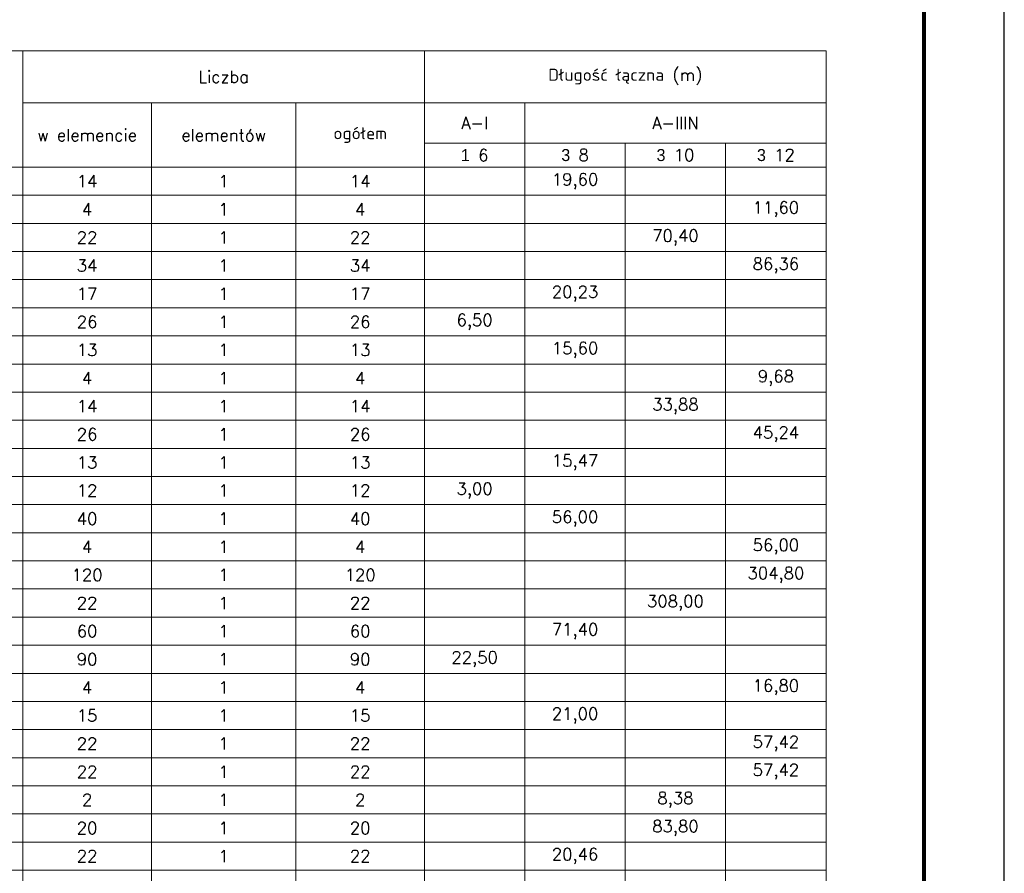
# Model space of a CAD drawing. Extents: x 253237 to 278058, y -131782 to -118389.
# Tile 22 of 23: x 274906 to 277357, y -126174 to -124049. Entities that reach past the tile are written whole.
import ezdxf

# ---------------------------------------------------------------- set-up
doc = ezdxf.new("R2010")
doc.units = 0
doc.header["$LTSCALE"] = 5
doc.header["$MEASUREMENT"] = 0
doc.layers.add('_FORMATKA', color=8, linetype='Continuous', lineweight=15, plot=False)
for name, color, linetype, lineweight in [('_RAMKA', 7, 'Continuous', 35), ('AutoCAD_Structural_Detailing_tabele zbrojenia', 7, 'Continuous', 20), ('PS_DIM', 4, 'Continuous', 13)]:
    doc.layers.add(name, color=color, linetype=linetype, lineweight=lineweight)
doc.styles.add('styl2T', font='simplex.shx', dxfattribs={"height": 30})

# ---------------------------------------------------------------- blocks, each defined once
blk = doc.blocks.new('*U16')
at = {"layer": '_FORMATKA', "lineweight": -3}
blk.add_lwpolyline([(-1200, 0), (0, 0), (0, 594), (-1200, 594)], close=True, dxfattribs=at)
at = {"layer": '_RAMKA', "lineweight": -3, "const_width": 0.5}
blk.add_lwpolyline([(-1170, 10), (-10, 10), (-10, 584), (-1170, 584)], close=True, dxfattribs=at)

msp = doc.modelspace()

# ---------------------------------------------------------------- linework, layer by layer
at = {"layer": 'AutoCAD_Structural_Detailing_tabele zbrojenia', "color": 242}
for p, q in [((273943.54, -124126.21), (276913.54, -124126.21)), ((274553.54, -124126.21), (274913.54, -124126.21)), ((274913.54, -124126.21), (274913.54, -124416.21)), ((274913.54, -124126.21), (275913.54, -124126.21)), ((274913.54, -124256.21), (274913.54, -124126.21)), ((275913.54, -124126.21), (275913.54, -124256.21)), ((275913.54, -124126.21), (276913.54, -124126.21)), ((275913.54, -124256.21), (275913.54, -124126.21)), ((276913.54, -124126.21), (276913.54, -127586.21)), ((276913.54, -124126.21), (276913.54, -124256.21)), ((275913.54, -124256.21), (274913.54, -124256.21)), ((274913.54, -124256.21), (275233.54, -124256.21)), ((274913.54, -124416.21), (274913.54, -124256.21)), ((275233.54, -124256.21), (275593.54, -124256.21)), ((275233.54, -124416.21), (275233.54, -124256.21)), ((275233.54, -124256.21), (275233.54, -124416.21)), ((275593.54, -124256.21), (275913.54, -124256.21)), ((275593.54, -124416.21), (275593.54, -124256.21)), ((275593.54, -124256.21), (275593.54, -124416.21)), ((275913.54, -124256.21), (275913.54, -124416.21)), ((276913.54, -124256.21), (275913.54, -124256.21)), ((275913.54, -124256.21), (276163.54, -124256.21)), ((275913.54, -124356.21), (275913.54, -124256.21)), ((276163.54, -124256.21), (276913.54, -124256.21)), ((276163.54, -124356.21), (276163.54, -124256.21)), ((276163.54, -124256.21), (276163.54, -124356.21)), ((276913.54, -124256.21), (276913.54, -124356.21)), ((276163.54, -124356.21), (275913.54, -124356.21)), ((275913.54, -124356.21), (276163.54, -124356.21)), ((275913.54, -124416.21), (275913.54, -124356.21)), ((276913.54, -124356.21), (276163.54, -124356.21)), ((276163.54, -124356.21), (276163.54, -124416.21)), ((276163.54, -124356.21), (276413.54, -124356.21)), ((276163.54, -124416.21), (276163.54, -124356.21)), ((276413.54, -124356.21), (276413.54, -124416.21)), ((276413.54, -124356.21), (276663.54, -124356.21)), ((276413.54, -124416.21), (276413.54, -124356.21)), ((276663.54, -124356.21), (276663.54, -124416.21)), ((276663.54, -124356.21), (276913.54, -124356.21)), ((276663.54, -124416.21), (276663.54, -124356.21)), ((276913.54, -124356.21), (276913.54, -124416.21)), ((274913.54, -124416.21), (274553.54, -124416.21)), ((274553.54, -124416.21), (274913.54, -124416.21)), ((275233.54, -124416.21), (274913.54, -124416.21)), ((274913.54, -124416.21), (274913.54, -124486.21)), ((274913.54, -124416.21), (275233.54, -124416.21)), ((274913.54, -124486.21), (274913.54, -124416.21)), ((275593.54, -124416.21), (275233.54, -124416.21)), ((275233.54, -124416.21), (275233.54, -124486.21)), ((275233.54, -124416.21), (275593.54, -124416.21)), ((275233.54, -124486.21), (275233.54, -124416.21)), ((275913.54, -124416.21), (275593.54, -124416.21)), ((275593.54, -124416.21), (275593.54, -124486.21)), ((275593.54, -124416.21), (275913.54, -124416.21)), ((275593.54, -124486.21), (275593.54, -124416.21)), ((276163.54, -124416.21), (275913.54, -124416.21)), ((275913.54, -124416.21), (275913.54, -124486.21)), ((275913.54, -124416.21), (276163.54, -124416.21)), ((275913.54, -124486.21), (275913.54, -124416.21)), ((276413.54, -124416.21), (276163.54, -124416.21)), ((276163.54, -124416.21), (276163.54, -124486.21)), ((276163.54, -124416.21), (276413.54, -124416.21)), ((276163.54, -124486.21), (276163.54, -124416.21)), ((276663.54, -124416.21), (276413.54, -124416.21)), ((276413.54, -124416.21), (276413.54, -124486.21)), ((276413.54, -124416.21), (276663.54, -124416.21)), ((276413.54, -124486.21), (276413.54, -124416.21)), ((276913.54, -124416.21), (276663.54, -124416.21)), ((276663.54, -124416.21), (276663.54, -124486.21)), ((276663.54, -124416.21), (276913.54, -124416.21)), ((276663.54, -124486.21), (276663.54, -124416.21)), ((276913.54, -124416.21), (276913.54, -124486.21)), ((274913.54, -124486.21), (274553.54, -124486.21)), ((274553.54, -124486.21), (274913.54, -124486.21)), ((275233.54, -124486.21), (274913.54, -124486.21)), ((274913.54, -124486.21), (274913.54, -124556.21)), ((274913.54, -124486.21), (275233.54, -124486.21)), ((274913.54, -124556.21), (274913.54, -124486.21)), ((275593.54, -124486.21), (275233.54, -124486.21)), ((275233.54, -124486.21), (275233.54, -124556.21)), ((275233.54, -124486.21), (275593.54, -124486.21)), ((275233.54, -124556.21), (275233.54, -124486.21)), ((275913.54, -124486.21), (275593.54, -124486.21)), ((275593.54, -124486.21), (275593.54, -124556.21)), ((275593.54, -124486.21), (275913.54, -124486.21)), ((275593.54, -124556.21), (275593.54, -124486.21)), ((276163.54, -124486.21), (275913.54, -124486.21)), ((275913.54, -124486.21), (275913.54, -124556.21)), ((275913.54, -124486.21), (276163.54, -124486.21)), ((275913.54, -124556.21), (275913.54, -124486.21)), ((276413.54, -124486.21), (276163.54, -124486.21)), ((276163.54, -124486.21), (276163.54, -124556.21)), ((276163.54, -124486.21), (276413.54, -124486.21)), ((276163.54, -124556.21), (276163.54, -124486.21)), ((276663.54, -124486.21), (276413.54, -124486.21)), ((276413.54, -124486.21), (276413.54, -124556.21)), ((276413.54, -124486.21), (276663.54, -124486.21)), ((276413.54, -124556.21), (276413.54, -124486.21)), ((276913.54, -124486.21), (276663.54, -124486.21)), ((276663.54, -124486.21), (276663.54, -124556.21)), ((276663.54, -124486.21), (276913.54, -124486.21)), ((276663.54, -124556.21), (276663.54, -124486.21)), ((276913.54, -124486.21), (276913.54, -124556.21)), ((274913.54, -124556.21), (274553.54, -124556.21)), ((274553.54, -124556.21), (274913.54, -124556.21)), ((275233.54, -124556.21), (274913.54, -124556.21)), ((274913.54, -124556.21), (274913.54, -124626.21)), ((274913.54, -124556.21), (275233.54, -124556.21)), ((274913.54, -124626.21), (274913.54, -124556.21)), ((275593.54, -124556.21), (275233.54, -124556.21)), ((275233.54, -124556.21), (275233.54, -124626.21)), ((275233.54, -124556.21), (275593.54, -124556.21)), ((275233.54, -124626.21), (275233.54, -124556.21)), ((275913.54, -124556.21), (275593.54, -124556.21)), ((275593.54, -124556.21), (275593.54, -124626.21)), ((275593.54, -124556.21), (275913.54, -124556.21)), ((275593.54, -124626.21), (275593.54, -124556.21)), ((276163.54, -124556.21), (275913.54, -124556.21)), ((275913.54, -124556.21), (275913.54, -124626.21)), ((275913.54, -124556.21), (276163.54, -124556.21)), ((275913.54, -124626.21), (275913.54, -124556.21)), ((276413.54, -124556.21), (276163.54, -124556.21)), ((276163.54, -124556.21), (276163.54, -124626.21)), ((276163.54, -124556.21), (276413.54, -124556.21)), ((276163.54, -124626.21), (276163.54, -124556.21)), ((276663.54, -124556.21), (276413.54, -124556.21)), ((276413.54, -124556.21), (276413.54, -124626.21)), ((276413.54, -124556.21), (276663.54, -124556.21)), ((276413.54, -124626.21), (276413.54, -124556.21)), ((276913.54, -124556.21), (276663.54, -124556.21)), ((276663.54, -124556.21), (276663.54, -124626.21)), ((276663.54, -124556.21), (276913.54, -124556.21)), ((276663.54, -124626.21), (276663.54, -124556.21)), ((276913.54, -124556.21), (276913.54, -124626.21)), ((274913.54, -124626.21), (274553.54, -124626.21)), ((274553.54, -124626.21), (274913.54, -124626.21)), ((275233.54, -124626.21), (274913.54, -124626.21)), ((274913.54, -124626.21), (274913.54, -124696.21)), ((274913.54, -124626.21), (275233.54, -124626.21)), ((274913.54, -124696.21), (274913.54, -124626.21)), ((275593.54, -124626.21), (275233.54, -124626.21)), ((275233.54, -124626.21), (275233.54, -124696.21)), ((275233.54, -124626.21), (275593.54, -124626.21)), ((275233.54, -124696.21), (275233.54, -124626.21)), ((275913.54, -124626.21), (275593.54, -124626.21)), ((275593.54, -124626.21), (275593.54, -124696.21)), ((275593.54, -124626.21), (275913.54, -124626.21)), ((275593.54, -124696.21), (275593.54, -124626.21)), ((276163.54, -124626.21), (275913.54, -124626.21)), ((275913.54, -124626.21), (275913.54, -124696.21)), ((275913.54, -124626.21), (276163.54, -124626.21)), ((275913.54, -124696.21), (275913.54, -124626.21)), ((276413.54, -124626.21), (276163.54, -124626.21)), ((276163.54, -124626.21), (276163.54, -124696.21)), ((276163.54, -124626.21), (276413.54, -124626.21)), ((276163.54, -124696.21), (276163.54, -124626.21)), ((276663.54, -124626.21), (276413.54, -124626.21)), ((276413.54, -124626.21), (276413.54, -124696.21)), ((276413.54, -124626.21), (276663.54, -124626.21)), ((276413.54, -124696.21), (276413.54, -124626.21)), ((276913.54, -124626.21), (276663.54, -124626.21)), ((276663.54, -124626.21), (276663.54, -124696.21)), ((276663.54, -124626.21), (276913.54, -124626.21)), ((276663.54, -124696.21), (276663.54, -124626.21)), ((276913.54, -124626.21), (276913.54, -124696.21)), ((274913.54, -124696.21), (274553.54, -124696.21)), ((274553.54, -124696.21), (274913.54, -124696.21)), ((275233.54, -124696.21), (274913.54, -124696.21)), ((274913.54, -124696.21), (274913.54, -124766.21)), ((274913.54, -124696.21), (275233.54, -124696.21)), ((274913.54, -124766.21), (274913.54, -124696.21)), ((275593.54, -124696.21), (275233.54, -124696.21)), ((275233.54, -124696.21), (275233.54, -124766.21)), ((275233.54, -124696.21), (275593.54, -124696.21)), ((275233.54, -124766.21), (275233.54, -124696.21)), ((275913.54, -124696.21), (275593.54, -124696.21)), ((275593.54, -124696.21), (275593.54, -124766.21)), ((275593.54, -124696.21), (275913.54, -124696.21)), ((275593.54, -124766.21), (275593.54, -124696.21)), ((276163.54, -124696.21), (275913.54, -124696.21)), ((275913.54, -124696.21), (275913.54, -124766.21)), ((275913.54, -124696.21), (276163.54, -124696.21)), ((275913.54, -124766.21), (275913.54, -124696.21)), ((276413.54, -124696.21), (276163.54, -124696.21)), ((276163.54, -124696.21), (276163.54, -124766.21)), ((276163.54, -124696.21), (276413.54, -124696.21)), ((276163.54, -124766.21), (276163.54, -124696.21)), ((276663.54, -124696.21), (276413.54, -124696.21)), ((276413.54, -124696.21), (276413.54, -124766.21)), ((276413.54, -124696.21), (276663.54, -124696.21)), ((276413.54, -124766.21), (276413.54, -124696.21)), ((276913.54, -124696.21), (276663.54, -124696.21)), ((276663.54, -124696.21), (276663.54, -124766.21)), ((276663.54, -124696.21), (276913.54, -124696.21)), ((276663.54, -124766.21), (276663.54, -124696.21)), ((276913.54, -124696.21), (276913.54, -124766.21)), ((274913.54, -124766.21), (274553.54, -124766.21)), ((274553.54, -124766.21), (274913.54, -124766.21)), ((275233.54, -124766.21), (274913.54, -124766.21)), ((274913.54, -124766.21), (274913.54, -124836.21)), ((274913.54, -124766.21), (275233.54, -124766.21)), ((274913.54, -124836.21), (274913.54, -124766.21)), ((275593.54, -124766.21), (275233.54, -124766.21)), ((275233.54, -124766.21), (275233.54, -124836.21)), ((275233.54, -124766.21), (275593.54, -124766.21)), ((275233.54, -124836.21), (275233.54, -124766.21)), ((275913.54, -124766.21), (275593.54, -124766.21)), ((275593.54, -124766.21), (275593.54, -124836.21)), ((275593.54, -124766.21), (275913.54, -124766.21)), ((275593.54, -124836.21), (275593.54, -124766.21)), ((276163.54, -124766.21), (275913.54, -124766.21)), ((275913.54, -124766.21), (275913.54, -124836.21)), ((275913.54, -124766.21), (276163.54, -124766.21)), ((275913.54, -124836.21), (275913.54, -124766.21)), ((276413.54, -124766.21), (276163.54, -124766.21)), ((276163.54, -124766.21), (276163.54, -124836.21)), ((276163.54, -124766.21), (276413.54, -124766.21)), ((276163.54, -124836.21), (276163.54, -124766.21)), ((276663.54, -124766.21), (276413.54, -124766.21)), ((276413.54, -124766.21), (276413.54, -124836.21)), ((276413.54, -124766.21), (276663.54, -124766.21)), ((276413.54, -124836.21), (276413.54, -124766.21)), ((276913.54, -124766.21), (276663.54, -124766.21)), ((276663.54, -124766.21), (276663.54, -124836.21)), ((276663.54, -124766.21), (276913.54, -124766.21)), ((276663.54, -124836.21), (276663.54, -124766.21)), ((276913.54, -124766.21), (276913.54, -124836.21)), ((274913.54, -124836.21), (274553.54, -124836.21)), ((274553.54, -124836.21), (274913.54, -124836.21)), ((275233.54, -124836.21), (274913.54, -124836.21)), ((274913.54, -124836.21), (274913.54, -124906.21)), ((274913.54, -124836.21), (275233.54, -124836.21)), ((274913.54, -124906.21), (274913.54, -124836.21)), ((275593.54, -124836.21), (275233.54, -124836.21)), ((275233.54, -124836.21), (275233.54, -124906.21)), ((275233.54, -124836.21), (275593.54, -124836.21)), ((275233.54, -124906.21), (275233.54, -124836.21)), ((275913.54, -124836.21), (275593.54, -124836.21)), ((275593.54, -124836.21), (275593.54, -124906.21)), ((275593.54, -124836.21), (275913.54, -124836.21)), ((275593.54, -124906.21), (275593.54, -124836.21)), ((276163.54, -124836.21), (275913.54, -124836.21)), ((275913.54, -124836.21), (275913.54, -124906.21)), ((275913.54, -124836.21), (276163.54, -124836.21)), ((275913.54, -124906.21), (275913.54, -124836.21)), ((276413.54, -124836.21), (276163.54, -124836.21)), ((276163.54, -124836.21), (276163.54, -124906.21)), ((276163.54, -124836.21), (276413.54, -124836.21)), ((276163.54, -124906.21), (276163.54, -124836.21)), ((276663.54, -124836.21), (276413.54, -124836.21)), ((276413.54, -124836.21), (276413.54, -124906.21)), ((276413.54, -124836.21), (276663.54, -124836.21)), ((276413.54, -124906.21), (276413.54, -124836.21)), ((276913.54, -124836.21), (276663.54, -124836.21)), ((276663.54, -124836.21), (276663.54, -124906.21)), ((276663.54, -124836.21), (276913.54, -124836.21)), ((276663.54, -124906.21), (276663.54, -124836.21)), ((276913.54, -124836.21), (276913.54, -124906.21)), ((274913.54, -124906.21), (274553.54, -124906.21)), ((274553.54, -124906.21), (274913.54, -124906.21)), ((275233.54, -124906.21), (274913.54, -124906.21)), ((274913.54, -124906.21), (274913.54, -124976.21)), ((274913.54, -124906.21), (275233.54, -124906.21)), ((274913.54, -124976.21), (274913.54, -124906.21)), ((275593.54, -124906.21), (275233.54, -124906.21)), ((275233.54, -124906.21), (275233.54, -124976.21)), ((275233.54, -124906.21), (275593.54, -124906.21)), ((275233.54, -124976.21), (275233.54, -124906.21)), ((275913.54, -124906.21), (275593.54, -124906.21)), ((275593.54, -124906.21), (275593.54, -124976.21)), ((275593.54, -124906.21), (275913.54, -124906.21)), ((275593.54, -124976.21), (275593.54, -124906.21)), ((276163.54, -124906.21), (275913.54, -124906.21)), ((275913.54, -124906.21), (275913.54, -124976.21)), ((275913.54, -124906.21), (276163.54, -124906.21)), ((275913.54, -124976.21), (275913.54, -124906.21)), ((276413.54, -124906.21), (276163.54, -124906.21)), ((276163.54, -124906.21), (276163.54, -124976.21)), ((276163.54, -124906.21), (276413.54, -124906.21)), ((276163.54, -124976.21), (276163.54, -124906.21)), ((276663.54, -124906.21), (276413.54, -124906.21)), ((276413.54, -124906.21), (276413.54, -124976.21)), ((276413.54, -124906.21), (276663.54, -124906.21)), ((276413.54, -124976.21), (276413.54, -124906.21)), ((276913.54, -124906.21), (276663.54, -124906.21)), ((276663.54, -124906.21), (276663.54, -124976.21)), ((276663.54, -124906.21), (276913.54, -124906.21)), ((276663.54, -124976.21), (276663.54, -124906.21)), ((276913.54, -124906.21), (276913.54, -124976.21)), ((274913.54, -124976.21), (274553.54, -124976.21)), ((274553.54, -124976.21), (274913.54, -124976.21)), ((275233.54, -124976.21), (274913.54, -124976.21)), ((274913.54, -124976.21), (274913.54, -125046.21)), ((274913.54, -124976.21), (275233.54, -124976.21)), ((274913.54, -125046.21), (274913.54, -124976.21)), ((275593.54, -124976.21), (275233.54, -124976.21)), ((275233.54, -124976.21), (275233.54, -125046.21)), ((275233.54, -124976.21), (275593.54, -124976.21)), ((275233.54, -125046.21), (275233.54, -124976.21)), ((275913.54, -124976.21), (275593.54, -124976.21)), ((275593.54, -124976.21), (275593.54, -125046.21)), ((275593.54, -124976.21), (275913.54, -124976.21)), ((275593.54, -125046.21), (275593.54, -124976.21)), ((276163.54, -124976.21), (275913.54, -124976.21)), ((275913.54, -124976.21), (275913.54, -125046.21)), ((275913.54, -124976.21), (276163.54, -124976.21)), ((275913.54, -125046.21), (275913.54, -124976.21)), ((276413.54, -124976.21), (276163.54, -124976.21)), ((276163.54, -124976.21), (276163.54, -125046.21)), ((276163.54, -124976.21), (276413.54, -124976.21)), ((276163.54, -125046.21), (276163.54, -124976.21)), ((276663.54, -124976.21), (276413.54, -124976.21)), ((276413.54, -124976.21), (276413.54, -125046.21)), ((276413.54, -124976.21), (276663.54, -124976.21)), ((276413.54, -125046.21), (276413.54, -124976.21)), ((276913.54, -124976.21), (276663.54, -124976.21)), ((276663.54, -124976.21), (276663.54, -125046.21)), ((276663.54, -124976.21), (276913.54, -124976.21)), ((276663.54, -125046.21), (276663.54, -124976.21)), ((276913.54, -124976.21), (276913.54, -125046.21)), ((274913.54, -125046.21), (274553.54, -125046.21)), ((274553.54, -125046.21), (274913.54, -125046.21)), ((275233.54, -125046.21), (274913.54, -125046.21)), ((274913.54, -125046.21), (274913.54, -125116.21)), ((274913.54, -125046.21), (275233.54, -125046.21)), ((274913.54, -125116.21), (274913.54, -125046.21)), ((275593.54, -125046.21), (275233.54, -125046.21)), ((275233.54, -125046.21), (275233.54, -125116.21)), ((275233.54, -125046.21), (275593.54, -125046.21)), ((275233.54, -125116.21), (275233.54, -125046.21)), ((275913.54, -125046.21), (275593.54, -125046.21)), ((275593.54, -125046.21), (275593.54, -125116.21)), ((275593.54, -125046.21), (275913.54, -125046.21)), ((275593.54, -125116.21), (275593.54, -125046.21)), ((276163.54, -125046.21), (275913.54, -125046.21)), ((275913.54, -125046.21), (275913.54, -125116.21)), ((275913.54, -125046.21), (276163.54, -125046.21)), ((275913.54, -125116.21), (275913.54, -125046.21)), ((276413.54, -125046.21), (276163.54, -125046.21)), ((276163.54, -125046.21), (276163.54, -125116.21)), ((276163.54, -125046.21), (276413.54, -125046.21)), ((276163.54, -125116.21), (276163.54, -125046.21)), ((276663.54, -125046.21), (276413.54, -125046.21)), ((276413.54, -125046.21), (276413.54, -125116.21)), ((276413.54, -125046.21), (276663.54, -125046.21)), ((276413.54, -125116.21), (276413.54, -125046.21)), ((276913.54, -125046.21), (276663.54, -125046.21)), ((276663.54, -125046.21), (276663.54, -125116.21)), ((276663.54, -125046.21), (276913.54, -125046.21)), ((276663.54, -125116.21), (276663.54, -125046.21)), ((276913.54, -125046.21), (276913.54, -125116.21)), ((274913.54, -125116.21), (274553.54, -125116.21)), ((274553.54, -125116.21), (274913.54, -125116.21)), ((275233.54, -125116.21), (274913.54, -125116.21)), ((274913.54, -125116.21), (274913.54, -125186.21)), ((274913.54, -125116.21), (275233.54, -125116.21)), ((274913.54, -125186.21), (274913.54, -125116.21)), ((275593.54, -125116.21), (275233.54, -125116.21)), ((275233.54, -125116.21), (275233.54, -125186.21)), ((275233.54, -125116.21), (275593.54, -125116.21)), ((275233.54, -125186.21), (275233.54, -125116.21)), ((275913.54, -125116.21), (275593.54, -125116.21)), ((275593.54, -125116.21), (275593.54, -125186.21)), ((275593.54, -125116.21), (275913.54, -125116.21)), ((275593.54, -125186.21), (275593.54, -125116.21)), ((276163.54, -125116.21), (275913.54, -125116.21)), ((275913.54, -125116.21), (275913.54, -125186.21)), ((275913.54, -125116.21), (276163.54, -125116.21)), ((275913.54, -125186.21), (275913.54, -125116.21)), ((276413.54, -125116.21), (276163.54, -125116.21)), ((276163.54, -125116.21), (276163.54, -125186.21)), ((276163.54, -125116.21), (276413.54, -125116.21)), ((276163.54, -125186.21), (276163.54, -125116.21)), ((276663.54, -125116.21), (276413.54, -125116.21)), ((276413.54, -125116.21), (276413.54, -125186.21)), ((276413.54, -125116.21), (276663.54, -125116.21)), ((276413.54, -125186.21), (276413.54, -125116.21)), ((276913.54, -125116.21), (276663.54, -125116.21)), ((276663.54, -125116.21), (276663.54, -125186.21)), ((276663.54, -125116.21), (276913.54, -125116.21)), ((276663.54, -125186.21), (276663.54, -125116.21)), ((276913.54, -125116.21), (276913.54, -125186.21)), ((274913.54, -125186.21), (274553.54, -125186.21)), ((274553.54, -125186.21), (274913.54, -125186.21)), ((275233.54, -125186.21), (274913.54, -125186.21)), ((274913.54, -125186.21), (274913.54, -125256.21)), ((274913.54, -125186.21), (275233.54, -125186.21)), ((274913.54, -125256.21), (274913.54, -125186.21)), ((275593.54, -125186.21), (275233.54, -125186.21)), ((275233.54, -125186.21), (275233.54, -125256.21)), ((275233.54, -125186.21), (275593.54, -125186.21)), ((275233.54, -125256.21), (275233.54, -125186.21)), ((275913.54, -125186.21), (275593.54, -125186.21)), ((275593.54, -125186.21), (275593.54, -125256.21)), ((275593.54, -125186.21), (275913.54, -125186.21)), ((275593.54, -125256.21), (275593.54, -125186.21)), ((276163.54, -125186.21), (275913.54, -125186.21)), ((275913.54, -125186.21), (275913.54, -125256.21)), ((275913.54, -125186.21), (276163.54, -125186.21)), ((275913.54, -125256.21), (275913.54, -125186.21)), ((276413.54, -125186.21), (276163.54, -125186.21)), ((276163.54, -125186.21), (276163.54, -125256.21)), ((276163.54, -125186.21), (276413.54, -125186.21)), ((276163.54, -125256.21), (276163.54, -125186.21)), ((276663.54, -125186.21), (276413.54, -125186.21)), ((276413.54, -125186.21), (276413.54, -125256.21)), ((276413.54, -125186.21), (276663.54, -125186.21)), ((276413.54, -125256.21), (276413.54, -125186.21)), ((276913.54, -125186.21), (276663.54, -125186.21)), ((276663.54, -125186.21), (276663.54, -125256.21)), ((276663.54, -125186.21), (276913.54, -125186.21)), ((276663.54, -125256.21), (276663.54, -125186.21)), ((276913.54, -125186.21), (276913.54, -125256.21)), ((274913.54, -125256.21), (274553.54, -125256.21)), ((274553.54, -125256.21), (274913.54, -125256.21)), ((275233.54, -125256.21), (274913.54, -125256.21)), ((274913.54, -125256.21), (274913.54, -125326.21)), ((274913.54, -125256.21), (275233.54, -125256.21)), ((274913.54, -125326.21), (274913.54, -125256.21)), ((275593.54, -125256.21), (275233.54, -125256.21)), ((275233.54, -125256.21), (275233.54, -125326.21)), ((275233.54, -125256.21), (275593.54, -125256.21)), ((275233.54, -125326.21), (275233.54, -125256.21)), ((275913.54, -125256.21), (275593.54, -125256.21)), ((275593.54, -125256.21), (275593.54, -125326.21)), ((275593.54, -125256.21), (275913.54, -125256.21)), ((275593.54, -125326.21), (275593.54, -125256.21)), ((276163.54, -125256.21), (275913.54, -125256.21)), ((275913.54, -125256.21), (275913.54, -125326.21)), ((275913.54, -125256.21), (276163.54, -125256.21)), ((275913.54, -125326.21), (275913.54, -125256.21)), ((276413.54, -125256.21), (276163.54, -125256.21)), ((276163.54, -125256.21), (276163.54, -125326.21)), ((276163.54, -125256.21), (276413.54, -125256.21)), ((276163.54, -125326.21), (276163.54, -125256.21)), ((276663.54, -125256.21), (276413.54, -125256.21)), ((276413.54, -125256.21), (276413.54, -125326.21)), ((276413.54, -125256.21), (276663.54, -125256.21)), ((276413.54, -125326.21), (276413.54, -125256.21)), ((276913.54, -125256.21), (276663.54, -125256.21)), ((276663.54, -125256.21), (276663.54, -125326.21)), ((276663.54, -125256.21), (276913.54, -125256.21)), ((276663.54, -125326.21), (276663.54, -125256.21)), ((276913.54, -125256.21), (276913.54, -125326.21)), ((274913.54, -125326.21), (274553.54, -125326.21)), ((274553.54, -125326.21), (274913.54, -125326.21)), ((275233.54, -125326.21), (274913.54, -125326.21)), ((274913.54, -125326.21), (274913.54, -125396.21)), ((274913.54, -125326.21), (275233.54, -125326.21)), ((274913.54, -125396.21), (274913.54, -125326.21)), ((275593.54, -125326.21), (275233.54, -125326.21)), ((275233.54, -125326.21), (275233.54, -125396.21)), ((275233.54, -125326.21), (275593.54, -125326.21)), ((275233.54, -125396.21), (275233.54, -125326.21)), ((275913.54, -125326.21), (275593.54, -125326.21)), ((275593.54, -125326.21), (275593.54, -125396.21)), ((275593.54, -125326.21), (275913.54, -125326.21)), ((275593.54, -125396.21), (275593.54, -125326.21)), ((276163.54, -125326.21), (275913.54, -125326.21)), ((275913.54, -125326.21), (275913.54, -125396.21)), ((275913.54, -125326.21), (276163.54, -125326.21)), ((275913.54, -125396.21), (275913.54, -125326.21)), ((276413.54, -125326.21), (276163.54, -125326.21)), ((276163.54, -125326.21), (276163.54, -125396.21)), ((276163.54, -125326.21), (276413.54, -125326.21)), ((276163.54, -125396.21), (276163.54, -125326.21)), ((276663.54, -125326.21), (276413.54, -125326.21)), ((276413.54, -125326.21), (276413.54, -125396.21)), ((276413.54, -125326.21), (276663.54, -125326.21)), ((276413.54, -125396.21), (276413.54, -125326.21)), ((276913.54, -125326.21), (276663.54, -125326.21)), ((276663.54, -125326.21), (276663.54, -125396.21)), ((276663.54, -125326.21), (276913.54, -125326.21)), ((276663.54, -125396.21), (276663.54, -125326.21)), ((276913.54, -125326.21), (276913.54, -125396.21)), ((274913.54, -125396.21), (274553.54, -125396.21)), ((274553.54, -125396.21), (274913.54, -125396.21)), ((275233.54, -125396.21), (274913.54, -125396.21)), ((274913.54, -125396.21), (274913.54, -125466.21)), ((274913.54, -125396.21), (275233.54, -125396.21)), ((274913.54, -125466.21), (274913.54, -125396.21)), ((275593.54, -125396.21), (275233.54, -125396.21)), ((275233.54, -125396.21), (275233.54, -125466.21)), ((275233.54, -125396.21), (275593.54, -125396.21)), ((275233.54, -125466.21), (275233.54, -125396.21)), ((275913.54, -125396.21), (275593.54, -125396.21)), ((275593.54, -125396.21), (275593.54, -125466.21)), ((275593.54, -125396.21), (275913.54, -125396.21)), ((275593.54, -125466.21), (275593.54, -125396.21)), ((276163.54, -125396.21), (275913.54, -125396.21)), ((275913.54, -125396.21), (275913.54, -125466.21)), ((275913.54, -125396.21), (276163.54, -125396.21)), ((275913.54, -125466.21), (275913.54, -125396.21)), ((276413.54, -125396.21), (276163.54, -125396.21)), ((276163.54, -125396.21), (276163.54, -125466.21)), ((276163.54, -125396.21), (276413.54, -125396.21)), ((276163.54, -125466.21), (276163.54, -125396.21)), ((276663.54, -125396.21), (276413.54, -125396.21)), ((276413.54, -125396.21), (276413.54, -125466.21)), ((276413.54, -125396.21), (276663.54, -125396.21)), ((276413.54, -125466.21), (276413.54, -125396.21)), ((276913.54, -125396.21), (276663.54, -125396.21)), ((276663.54, -125396.21), (276663.54, -125466.21)), ((276663.54, -125396.21), (276913.54, -125396.21)), ((276663.54, -125466.21), (276663.54, -125396.21)), ((276913.54, -125396.21), (276913.54, -125466.21)), ((274913.54, -125466.21), (274553.54, -125466.21)), ((274553.54, -125466.21), (274913.54, -125466.21)), ((275233.54, -125466.21), (274913.54, -125466.21)), ((274913.54, -125466.21), (274913.54, -125536.21)), ((274913.54, -125466.21), (275233.54, -125466.21)), ((274913.54, -125536.21), (274913.54, -125466.21)), ((275593.54, -125466.21), (275233.54, -125466.21)), ((275233.54, -125466.21), (275233.54, -125536.21)), ((275233.54, -125466.21), (275593.54, -125466.21)), ((275233.54, -125536.21), (275233.54, -125466.21)), ((275913.54, -125466.21), (275593.54, -125466.21)), ((275593.54, -125466.21), (275593.54, -125536.21)), ((275593.54, -125466.21), (275913.54, -125466.21)), ((275593.54, -125536.21), (275593.54, -125466.21)), ((276163.54, -125466.21), (275913.54, -125466.21)), ((275913.54, -125466.21), (275913.54, -125536.21)), ((275913.54, -125466.21), (276163.54, -125466.21)), ((275913.54, -125536.21), (275913.54, -125466.21)), ((276413.54, -125466.21), (276163.54, -125466.21)), ((276163.54, -125466.21), (276163.54, -125536.21)), ((276163.54, -125466.21), (276413.54, -125466.21)), ((276163.54, -125536.21), (276163.54, -125466.21)), ((276663.54, -125466.21), (276413.54, -125466.21)), ((276413.54, -125466.21), (276413.54, -125536.21)), ((276413.54, -125466.21), (276663.54, -125466.21)), ((276413.54, -125536.21), (276413.54, -125466.21)), ((276913.54, -125466.21), (276663.54, -125466.21)), ((276663.54, -125466.21), (276663.54, -125536.21)), ((276663.54, -125466.21), (276913.54, -125466.21)), ((276663.54, -125536.21), (276663.54, -125466.21)), ((276913.54, -125466.21), (276913.54, -125536.21)), ((274913.54, -125536.21), (274553.54, -125536.21)), ((274553.54, -125536.21), (274913.54, -125536.21)), ((275233.54, -125536.21), (274913.54, -125536.21)), ((274913.54, -125536.21), (274913.54, -125606.21)), ((274913.54, -125536.21), (275233.54, -125536.21)), ((274913.54, -125606.21), (274913.54, -125536.21)), ((275593.54, -125536.21), (275233.54, -125536.21)), ((275233.54, -125536.21), (275233.54, -125606.21)), ((275233.54, -125536.21), (275593.54, -125536.21)), ((275233.54, -125606.21), (275233.54, -125536.21)), ((275913.54, -125536.21), (275593.54, -125536.21)), ((275593.54, -125536.21), (275593.54, -125606.21)), ((275593.54, -125536.21), (275913.54, -125536.21)), ((275593.54, -125606.21), (275593.54, -125536.21)), ((276163.54, -125536.21), (275913.54, -125536.21)), ((275913.54, -125536.21), (275913.54, -125606.21)), ((275913.54, -125536.21), (276163.54, -125536.21)), ((275913.54, -125606.21), (275913.54, -125536.21)), ((276413.54, -125536.21), (276163.54, -125536.21)), ((276163.54, -125536.21), (276163.54, -125606.21)), ((276163.54, -125536.21), (276413.54, -125536.21)), ((276163.54, -125606.21), (276163.54, -125536.21)), ((276663.54, -125536.21), (276413.54, -125536.21)), ((276413.54, -125536.21), (276413.54, -125606.21)), ((276413.54, -125536.21), (276663.54, -125536.21)), ((276413.54, -125606.21), (276413.54, -125536.21)), ((276913.54, -125536.21), (276663.54, -125536.21)), ((276663.54, -125536.21), (276663.54, -125606.21)), ((276663.54, -125536.21), (276913.54, -125536.21)), ((276663.54, -125606.21), (276663.54, -125536.21)), ((276913.54, -125536.21), (276913.54, -125606.21)), ((274913.54, -125606.21), (274553.54, -125606.21)), ((274553.54, -125606.21), (274913.54, -125606.21)), ((275233.54, -125606.21), (274913.54, -125606.21)), ((274913.54, -125606.21), (274913.54, -125676.21)), ((274913.54, -125606.21), (275233.54, -125606.21)), ((274913.54, -125676.21), (274913.54, -125606.21)), ((275593.54, -125606.21), (275233.54, -125606.21)), ((275233.54, -125606.21), (275233.54, -125676.21)), ((275233.54, -125606.21), (275593.54, -125606.21)), ((275233.54, -125676.21), (275233.54, -125606.21)), ((275913.54, -125606.21), (275593.54, -125606.21)), ((275593.54, -125606.21), (275593.54, -125676.21)), ((275593.54, -125606.21), (275913.54, -125606.21)), ((275593.54, -125676.21), (275593.54, -125606.21)), ((276163.54, -125606.21), (275913.54, -125606.21)), ((275913.54, -125606.21), (275913.54, -125676.21)), ((275913.54, -125606.21), (276163.54, -125606.21)), ((275913.54, -125676.21), (275913.54, -125606.21)), ((276413.54, -125606.21), (276163.54, -125606.21)), ((276163.54, -125606.21), (276163.54, -125676.21)), ((276163.54, -125606.21), (276413.54, -125606.21)), ((276163.54, -125676.21), (276163.54, -125606.21)), ((276663.54, -125606.21), (276413.54, -125606.21)), ((276413.54, -125606.21), (276413.54, -125676.21)), ((276413.54, -125606.21), (276663.54, -125606.21)), ((276413.54, -125676.21), (276413.54, -125606.21)), ((276913.54, -125606.21), (276663.54, -125606.21)), ((276663.54, -125606.21), (276663.54, -125676.21)), ((276663.54, -125606.21), (276913.54, -125606.21)), ((276663.54, -125676.21), (276663.54, -125606.21)), ((276913.54, -125606.21), (276913.54, -125676.21)), ((274913.54, -125676.21), (274553.54, -125676.21)), ((274553.54, -125676.21), (274913.54, -125676.21)), ((275233.54, -125676.21), (274913.54, -125676.21)), ((274913.54, -125676.21), (274913.54, -125746.21)), ((274913.54, -125676.21), (275233.54, -125676.21)), ((274913.54, -125746.21), (274913.54, -125676.21)), ((275593.54, -125676.21), (275233.54, -125676.21)), ((275233.54, -125676.21), (275233.54, -125746.21)), ((275233.54, -125676.21), (275593.54, -125676.21)), ((275233.54, -125746.21), (275233.54, -125676.21)), ((275913.54, -125676.21), (275593.54, -125676.21)), ((275593.54, -125676.21), (275593.54, -125746.21)), ((275593.54, -125676.21), (275913.54, -125676.21)), ((275593.54, -125746.21), (275593.54, -125676.21)), ((276163.54, -125676.21), (275913.54, -125676.21)), ((275913.54, -125676.21), (275913.54, -125746.21)), ((275913.54, -125676.21), (276163.54, -125676.21)), ((275913.54, -125746.21), (275913.54, -125676.21)), ((276413.54, -125676.21), (276163.54, -125676.21)), ((276163.54, -125676.21), (276163.54, -125746.21)), ((276163.54, -125676.21), (276413.54, -125676.21)), ((276163.54, -125746.21), (276163.54, -125676.21)), ((276663.54, -125676.21), (276413.54, -125676.21)), ((276413.54, -125676.21), (276413.54, -125746.21)), ((276413.54, -125676.21), (276663.54, -125676.21)), ((276413.54, -125746.21), (276413.54, -125676.21)), ((276913.54, -125676.21), (276663.54, -125676.21)), ((276663.54, -125676.21), (276663.54, -125746.21)), ((276663.54, -125676.21), (276913.54, -125676.21)), ((276663.54, -125746.21), (276663.54, -125676.21)), ((276913.54, -125676.21), (276913.54, -125746.21)), ((274913.54, -125746.21), (274553.54, -125746.21)), ((274553.54, -125746.21), (274913.54, -125746.21)), ((275233.54, -125746.21), (274913.54, -125746.21)), ((274913.54, -125746.21), (274913.54, -125816.21)), ((274913.54, -125746.21), (275233.54, -125746.21)), ((274913.54, -125816.21), (274913.54, -125746.21)), ((275593.54, -125746.21), (275233.54, -125746.21)), ((275233.54, -125746.21), (275233.54, -125816.21)), ((275233.54, -125746.21), (275593.54, -125746.21)), ((275233.54, -125816.21), (275233.54, -125746.21)), ((275913.54, -125746.21), (275593.54, -125746.21)), ((275593.54, -125746.21), (275593.54, -125816.21)), ((275593.54, -125746.21), (275913.54, -125746.21)), ((275593.54, -125816.21), (275593.54, -125746.21)), ((276163.54, -125746.21), (275913.54, -125746.21)), ((275913.54, -125746.21), (275913.54, -125816.21)), ((275913.54, -125746.21), (276163.54, -125746.21)), ((275913.54, -125816.21), (275913.54, -125746.21)), ((276413.54, -125746.21), (276163.54, -125746.21)), ((276163.54, -125746.21), (276163.54, -125816.21)), ((276163.54, -125746.21), (276413.54, -125746.21)), ((276163.54, -125816.21), (276163.54, -125746.21)), ((276663.54, -125746.21), (276413.54, -125746.21)), ((276413.54, -125746.21), (276413.54, -125816.21)), ((276413.54, -125746.21), (276663.54, -125746.21)), ((276413.54, -125816.21), (276413.54, -125746.21)), ((276913.54, -125746.21), (276663.54, -125746.21)), ((276663.54, -125746.21), (276663.54, -125816.21)), ((276663.54, -125746.21), (276913.54, -125746.21)), ((276663.54, -125816.21), (276663.54, -125746.21)), ((276913.54, -125746.21), (276913.54, -125816.21)), ((274913.54, -125816.21), (274553.54, -125816.21)), ((274553.54, -125816.21), (274913.54, -125816.21)), ((275233.54, -125816.21), (274913.54, -125816.21)), ((274913.54, -125816.21), (274913.54, -125886.21)), ((274913.54, -125816.21), (275233.54, -125816.21)), ((274913.54, -125886.21), (274913.54, -125816.21)), ((275593.54, -125816.21), (275233.54, -125816.21)), ((275233.54, -125816.21), (275233.54, -125886.21)), ((275233.54, -125816.21), (275593.54, -125816.21)), ((275233.54, -125886.21), (275233.54, -125816.21)), ((275913.54, -125816.21), (275593.54, -125816.21)), ((275593.54, -125816.21), (275593.54, -125886.21)), ((275593.54, -125816.21), (275913.54, -125816.21)), ((275593.54, -125886.21), (275593.54, -125816.21)), ((276163.54, -125816.21), (275913.54, -125816.21)), ((275913.54, -125816.21), (275913.54, -125886.21)), ((275913.54, -125816.21), (276163.54, -125816.21)), ((275913.54, -125886.21), (275913.54, -125816.21)), ((276413.54, -125816.21), (276163.54, -125816.21)), ((276163.54, -125816.21), (276163.54, -125886.21)), ((276163.54, -125816.21), (276413.54, -125816.21)), ((276163.54, -125886.21), (276163.54, -125816.21)), ((276663.54, -125816.21), (276413.54, -125816.21)), ((276413.54, -125816.21), (276413.54, -125886.21)), ((276413.54, -125816.21), (276663.54, -125816.21)), ((276413.54, -125886.21), (276413.54, -125816.21)), ((276913.54, -125816.21), (276663.54, -125816.21)), ((276663.54, -125816.21), (276663.54, -125886.21)), ((276663.54, -125816.21), (276913.54, -125816.21)), ((276663.54, -125886.21), (276663.54, -125816.21)), ((276913.54, -125816.21), (276913.54, -125886.21)), ((274913.54, -125886.21), (274553.54, -125886.21)), ((274553.54, -125886.21), (274913.54, -125886.21)), ((275233.54, -125886.21), (274913.54, -125886.21)), ((274913.54, -125886.21), (274913.54, -125956.21)), ((274913.54, -125886.21), (275233.54, -125886.21)), ((274913.54, -125956.21), (274913.54, -125886.21)), ((275593.54, -125886.21), (275233.54, -125886.21)), ((275233.54, -125886.21), (275233.54, -125956.21)), ((275233.54, -125886.21), (275593.54, -125886.21)), ((275233.54, -125956.21), (275233.54, -125886.21)), ((275913.54, -125886.21), (275593.54, -125886.21)), ((275593.54, -125886.21), (275593.54, -125956.21)), ((275593.54, -125886.21), (275913.54, -125886.21)), ((275593.54, -125956.21), (275593.54, -125886.21)), ((276163.54, -125886.21), (275913.54, -125886.21)), ((275913.54, -125886.21), (275913.54, -125956.21)), ((275913.54, -125886.21), (276163.54, -125886.21)), ((275913.54, -125956.21), (275913.54, -125886.21)), ((276413.54, -125886.21), (276163.54, -125886.21)), ((276163.54, -125886.21), (276163.54, -125956.21)), ((276163.54, -125886.21), (276413.54, -125886.21)), ((276163.54, -125956.21), (276163.54, -125886.21)), ((276663.54, -125886.21), (276413.54, -125886.21)), ((276413.54, -125886.21), (276413.54, -125956.21)), ((276413.54, -125886.21), (276663.54, -125886.21)), ((276413.54, -125956.21), (276413.54, -125886.21)), ((276913.54, -125886.21), (276663.54, -125886.21)), ((276663.54, -125886.21), (276663.54, -125956.21)), ((276663.54, -125886.21), (276913.54, -125886.21)), ((276663.54, -125956.21), (276663.54, -125886.21)), ((276913.54, -125886.21), (276913.54, -125956.21)), ((274913.54, -125956.21), (274553.54, -125956.21)), ((274553.54, -125956.21), (274913.54, -125956.21)), ((275233.54, -125956.21), (274913.54, -125956.21)), ((274913.54, -125956.21), (274913.54, -126026.21)), ((274913.54, -125956.21), (275233.54, -125956.21)), ((274913.54, -126026.21), (274913.54, -125956.21)), ((275593.54, -125956.21), (275233.54, -125956.21)), ((275233.54, -125956.21), (275233.54, -126026.21)), ((275233.54, -125956.21), (275593.54, -125956.21)), ((275233.54, -126026.21), (275233.54, -125956.21)), ((275913.54, -125956.21), (275593.54, -125956.21)), ((275593.54, -125956.21), (275593.54, -126026.21)), ((275593.54, -125956.21), (275913.54, -125956.21)), ((275593.54, -126026.21), (275593.54, -125956.21)), ((276163.54, -125956.21), (275913.54, -125956.21)), ((275913.54, -125956.21), (275913.54, -126026.21)), ((275913.54, -125956.21), (276163.54, -125956.21)), ((275913.54, -126026.21), (275913.54, -125956.21)), ((276413.54, -125956.21), (276163.54, -125956.21)), ((276163.54, -125956.21), (276163.54, -126026.21)), ((276163.54, -125956.21), (276413.54, -125956.21)), ((276163.54, -126026.21), (276163.54, -125956.21)), ((276663.54, -125956.21), (276413.54, -125956.21)), ((276413.54, -125956.21), (276413.54, -126026.21)), ((276413.54, -125956.21), (276663.54, -125956.21)), ((276413.54, -126026.21), (276413.54, -125956.21)), ((276913.54, -125956.21), (276663.54, -125956.21)), ((276663.54, -125956.21), (276663.54, -126026.21)), ((276663.54, -125956.21), (276913.54, -125956.21)), ((276663.54, -126026.21), (276663.54, -125956.21)), ((276913.54, -125956.21), (276913.54, -126026.21)), ((274913.54, -126026.21), (274553.54, -126026.21)), ((274553.54, -126026.21), (274913.54, -126026.21)), ((275233.54, -126026.21), (274913.54, -126026.21)), ((274913.54, -126026.21), (274913.54, -126096.21)), ((274913.54, -126026.21), (275233.54, -126026.21)), ((274913.54, -126096.21), (274913.54, -126026.21)), ((275593.54, -126026.21), (275233.54, -126026.21)), ((275233.54, -126026.21), (275233.54, -126096.21)), ((275233.54, -126026.21), (275593.54, -126026.21)), ((275233.54, -126096.21), (275233.54, -126026.21)), ((275913.54, -126026.21), (275593.54, -126026.21)), ((275593.54, -126026.21), (275593.54, -126096.21)), ((275593.54, -126026.21), (275913.54, -126026.21)), ((275593.54, -126096.21), (275593.54, -126026.21)), ((276163.54, -126026.21), (275913.54, -126026.21)), ((275913.54, -126026.21), (275913.54, -126096.21)), ((275913.54, -126026.21), (276163.54, -126026.21)), ((275913.54, -126096.21), (275913.54, -126026.21)), ((276413.54, -126026.21), (276163.54, -126026.21)), ((276163.54, -126026.21), (276163.54, -126096.21)), ((276163.54, -126026.21), (276413.54, -126026.21)), ((276163.54, -126096.21), (276163.54, -126026.21)), ((276663.54, -126026.21), (276413.54, -126026.21)), ((276413.54, -126026.21), (276413.54, -126096.21)), ((276413.54, -126026.21), (276663.54, -126026.21)), ((276413.54, -126096.21), (276413.54, -126026.21)), ((276913.54, -126026.21), (276663.54, -126026.21)), ((276663.54, -126026.21), (276663.54, -126096.21)), ((276663.54, -126026.21), (276913.54, -126026.21)), ((276663.54, -126096.21), (276663.54, -126026.21)), ((276913.54, -126026.21), (276913.54, -126096.21)), ((274913.54, -126096.21), (274553.54, -126096.21)), ((274553.54, -126096.21), (274913.54, -126096.21)), ((275233.54, -126096.21), (274913.54, -126096.21)), ((274913.54, -126096.21), (274913.54, -126166.21)), ((274913.54, -126096.21), (275233.54, -126096.21)), ((274913.54, -126166.21), (274913.54, -126096.21)), ((275593.54, -126096.21), (275233.54, -126096.21)), ((275233.54, -126096.21), (275233.54, -126166.21)), ((275233.54, -126096.21), (275593.54, -126096.21)), ((275233.54, -126166.21), (275233.54, -126096.21)), ((275913.54, -126096.21), (275593.54, -126096.21)), ((275593.54, -126096.21), (275593.54, -126166.21)), ((275593.54, -126096.21), (275913.54, -126096.21)), ((275593.54, -126166.21), (275593.54, -126096.21)), ((276163.54, -126096.21), (275913.54, -126096.21)), ((275913.54, -126096.21), (275913.54, -126166.21)), ((275913.54, -126096.21), (276163.54, -126096.21)), ((275913.54, -126166.21), (275913.54, -126096.21)), ((276413.54, -126096.21), (276163.54, -126096.21)), ((276163.54, -126096.21), (276163.54, -126166.21)), ((276163.54, -126096.21), (276413.54, -126096.21)), ((276163.54, -126166.21), (276163.54, -126096.21)), ((276663.54, -126096.21), (276413.54, -126096.21)), ((276413.54, -126096.21), (276413.54, -126166.21)), ((276413.54, -126096.21), (276663.54, -126096.21)), ((276413.54, -126166.21), (276413.54, -126096.21)), ((276913.54, -126096.21), (276663.54, -126096.21)), ((276663.54, -126096.21), (276663.54, -126166.21)), ((276663.54, -126096.21), (276913.54, -126096.21)), ((276663.54, -126166.21), (276663.54, -126096.21)), ((276913.54, -126096.21), (276913.54, -126166.21)), ((274913.54, -126166.21), (274553.54, -126166.21)), ((274553.54, -126166.21), (274913.54, -126166.21)), ((275233.54, -126166.21), (274913.54, -126166.21)), ((274913.54, -126166.21), (274913.54, -126236.21)), ((274913.54, -126166.21), (275233.54, -126166.21)), ((274913.54, -126236.21), (274913.54, -126166.21)), ((275593.54, -126166.21), (275233.54, -126166.21)), ((275233.54, -126166.21), (275233.54, -126236.21)), ((275233.54, -126166.21), (275593.54, -126166.21)), ((275233.54, -126236.21), (275233.54, -126166.21)), ((275913.54, -126166.21), (275593.54, -126166.21)), ((275593.54, -126166.21), (275593.54, -126236.21)), ((275593.54, -126166.21), (275913.54, -126166.21)), ((275593.54, -126236.21), (275593.54, -126166.21)), ((276163.54, -126166.21), (275913.54, -126166.21)), ((275913.54, -126166.21), (275913.54, -126236.21)), ((275913.54, -126166.21), (276163.54, -126166.21)), ((275913.54, -126236.21), (275913.54, -126166.21)), ((276413.54, -126166.21), (276163.54, -126166.21)), ((276163.54, -126166.21), (276163.54, -126236.21)), ((276163.54, -126166.21), (276413.54, -126166.21)), ((276163.54, -126236.21), (276163.54, -126166.21)), ((276663.54, -126166.21), (276413.54, -126166.21)), ((276413.54, -126166.21), (276413.54, -126236.21)), ((276413.54, -126166.21), (276663.54, -126166.21)), ((276413.54, -126236.21), (276413.54, -126166.21)), ((276913.54, -126166.21), (276663.54, -126166.21)), ((276663.54, -126166.21), (276663.54, -126236.21)), ((276663.54, -126166.21), (276913.54, -126166.21)), ((276663.54, -126236.21), (276663.54, -126166.21)), ((276913.54, -126166.21), (276913.54, -126236.21))]:
    msp.add_line(p, q, dxfattribs=at)

# ---------------------------------------------------------------- block references
at = {"layer": 'PS_DIM', "xscale": 20, "yscale": 20, "zscale": 20}
msp.add_blockref('*U16', (277357.33, -131782.14), dxfattribs=at)

# ---------------------------------------------------------------- texts
at = {"layer": 'AutoCAD_Structural_Detailing_tabele zbrojenia', "color": 3, "char_height": 30, "attachment_point": 5, "style": 'styl2T'}
for s, insert, width in [('Liczba', (275413.54, -124191.21), 1000), ('Długość łączna (m)', (276413.54, -124191.21), 1000), ('A-I', (276038.54, -124306.21), 250), ('A-IIIN', (276538.54, -124306.21), 750), ('w elemencie', (275073.54, -124336.21), 320), ('elementów', (275413.54, -124336.21), 360), ('ogółem', (275753.54, -124336.21), 320), ('\\Fdiam;1\\Fsimplex.shx; 6', (276038.54, -124386.21), 250), ('\\Fdiam;3\\Fsimplex.shx; 8', (276288.54, -124386.21), 250), ('\\Fdiam;3\\Fsimplex.shx; 10', (276538.54, -124386.21), 250), ('\\Fdiam;3\\Fsimplex.shx; 12', (276788.54, -124386.21), 250)]:
    msp.add_mtext(s, dxfattribs=dict(at, insert=insert, width=width))
at = {"layer": 'AutoCAD_Structural_Detailing_tabele zbrojenia', "color": 2, "char_height": 30, "attachment_point": 5, "style": 'styl2T'}
for s, insert, width in [('14', (275073.54, -124451.21), 320), ('1', (275413.54, -124451.21), 360), ('14', (275753.54, -124451.21), 320), ('19,60', (276288.54, -124451.21), 250), ('4', (275073.54, -124521.21), 320), ('1', (275413.54, -124521.21), 360), ('4', (275753.54, -124521.21), 320), ('11,60', (276788.54, -124521.21), 250), ('22', (275073.54, -124591.21), 320), ('1', (275413.54, -124591.21), 360), ('22', (275753.54, -124591.21), 320), ('70,40', (276538.54, -124591.21), 250), ('34', (275073.54, -124661.21), 320), ('1', (275413.54, -124661.21), 360), ('34', (275753.54, -124661.21), 320), ('86,36', (276788.54, -124661.21), 250), ('17', (275073.54, -124731.21), 320), ('1', (275413.54, -124731.21), 360), ('17', (275753.54, -124731.21), 320), ('20,23', (276288.54, -124731.21), 250), ('26', (275073.54, -124801.21), 320), ('1', (275413.54, -124801.21), 360), ('26', (275753.54, -124801.21), 320), ('6,50', (276038.54, -124801.21), 250), ('13', (275073.54, -124871.21), 320), ('1', (275413.54, -124871.21), 360), ('13', (275753.54, -124871.21), 320), ('15,60', (276288.54, -124871.21), 250), ('4', (275073.54, -124941.21), 320), ('1', (275413.54, -124941.21), 360), ('4', (275753.54, -124941.21), 320), ('9,68', (276788.54, -124941.21), 250), ('14', (275073.54, -125011.21), 320), ('1', (275413.54, -125011.21), 360), ('14', (275753.54, -125011.21), 320), ('33,88', (276538.54, -125011.21), 250), ('26', (275073.54, -125081.21), 320), ('1', (275413.54, -125081.21), 360), ('26', (275753.54, -125081.21), 320), ('45,24', (276788.54, -125081.21), 250), ('13', (275073.54, -125151.21), 320), ('1', (275413.54, -125151.21), 360), ('13', (275753.54, -125151.21), 320), ('15,47', (276288.54, -125151.21), 250), ('12', (275073.54, -125221.21), 320), ('1', (275413.54, -125221.21), 360), ('12', (275753.54, -125221.21), 320), ('3,00', (276038.54, -125221.21), 250), ('40', (275073.54, -125291.21), 320), ('1', (275413.54, -125291.21), 360), ('40', (275753.54, -125291.21), 320), ('56,00', (276288.54, -125291.21), 250), ('4', (275073.54, -125361.21), 320), ('1', (275413.54, -125361.21), 360), ('4', (275753.54, -125361.21), 320), ('56,00', (276788.54, -125361.21), 250), ('120', (275073.54, -125431.21), 320), ('1', (275413.54, -125431.21), 360), ('120', (275753.54, -125431.21), 320), ('304,80', (276788.54, -125431.21), 250), ('22', (275073.54, -125501.21), 320), ('1', (275413.54, -125501.21), 360), ('22', (275753.54, -125501.21), 320), ('308,00', (276538.54, -125501.21), 250), ('60', (275073.54, -125571.21), 320), ('1', (275413.54, -125571.21), 360), ('60', (275753.54, -125571.21), 320), ('71,40', (276288.54, -125571.21), 250), ('90', (275073.54, -125641.21), 320), ('1', (275413.54, -125641.21), 360), ('90', (275753.54, -125641.21), 320), ('22,50', (276038.54, -125641.21), 250), ('4', (275073.54, -125711.21), 320), ('1', (275413.54, -125711.21), 360), ('4', (275753.54, -125711.21), 320), ('16,80', (276788.54, -125711.21), 250), ('15', (275073.54, -125781.21), 320), ('1', (275413.54, -125781.21), 360), ('15', (275753.54, -125781.21), 320), ('21,00', (276288.54, -125781.21), 250), ('22', (275073.54, -125851.21), 320), ('1', (275413.54, -125851.21), 360), ('22', (275753.54, -125851.21), 320), ('57,42', (276788.54, -125851.21), 250), ('22', (275073.54, -125921.21), 320), ('1', (275413.54, -125921.21), 360), ('22', (275753.54, -125921.21), 320), ('57,42', (276788.54, -125921.21), 250), ('2', (275073.54, -125991.21), 320), ('1', (275413.54, -125991.21), 360), ('2', (275753.54, -125991.21), 320), ('8,38', (276538.54, -125991.21), 250), ('20', (275073.54, -126061.21), 320), ('1', (275413.54, -126061.21), 360), ('20', (275753.54, -126061.21), 320), ('83,80', (276538.54, -126061.21), 250), ('22', (275073.54, -126131.21), 320), ('1', (275413.54, -126131.21), 360), ('22', (275753.54, -126131.21), 320), ('20,46', (276288.54, -126131.21), 250)]:
    msp.add_mtext(s, dxfattribs=dict(at, insert=insert, width=width))

doc.saveas('drawing.dxf')
